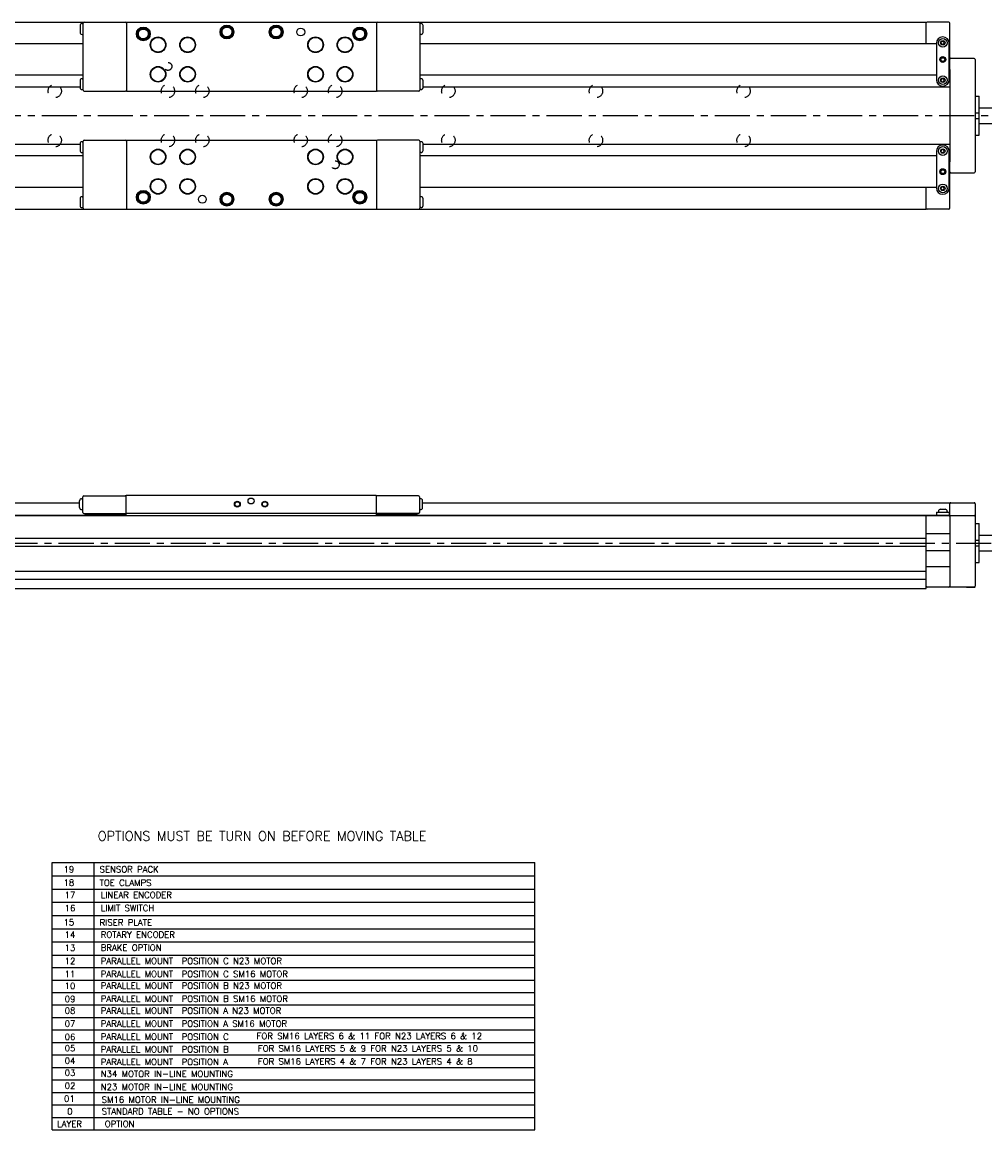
# Model space of a CAD drawing. Extents: x -5.5 to 46.4, y 2.1 to 24.3.
# Tile 2 of 3: x 17.3 to 36.6, y 2.1 to 24.3. Entities that reach past the tile are written whole.
import ezdxf
from ezdxf.enums import TextEntityAlignment as Align

# ---------------------------------------------------------------- set-up
doc = ezdxf.new("R2010")
doc.units = 0
doc.header["$LTSCALE"] = 1.87
doc.header["$MEASUREMENT"] = 0
doc.linetypes.add('CENTER', pattern=[0.6, 0.375, -0.075, 0.075, -0.075])
doc.linetypes.add('HIDDEN', pattern=[0.2, 0.1, -0.1])
doc.layers.get('0').update_dxf_attribs({"linetype": 'CONTINUOUS'})
doc.styles.add('ROMANS', font='ROMANS')

msp = doc.modelspace()

# ---------------------------------------------------------------- linework, layer by layer
for p, q in [((8.411, 24.258), (35.4, 24.258)), ((18.474, 24.189), (18.474, 24.051)), ((18.515, 24.229), (18.539, 24.229)), ((18.539, 22.9), (18.539, 24.238)), ((19.405, 24.258), (19.405, 22.88)), ((24.405, 24.258), (24.405, 22.88)), ((25.271, 24.238), (25.271, 22.9)), ((25.295, 24.229), (25.271, 24.229)), ((25.336, 24.051), (25.336, 24.189)), ((35.4, 23.825), (35.4, 24.258)), ((35.852, 24.258), (35.419, 24.258)), ((35.872, 23.316), (35.872, 24.238)), ((18.515, 24.012), (18.539, 24.012)), ((19.622, 24.022), (19.641, 24.022)), ((21.295, 24.061), (21.315, 24.061)), ((22.279, 24.061), (22.299, 24.061)), ((23.952, 24.022), (23.972, 24.022)), ((25.295, 24.012), (25.271, 24.012)), ((35.734, 23.963), (35.734, 23.963)), ((18.539, 23.825), (8.204, 23.825)), ((35.606, 23.825), (25.271, 23.825)), ((35.606, 23.835), (35.606, 23.107)), ((35.717, 23.874), (35.7, 23.845)), ((35.7, 23.845), (35.717, 23.815)), ((35.751, 23.874), (35.717, 23.874)), ((35.717, 23.815), (35.751, 23.815)), ((35.768, 23.845), (35.751, 23.874)), ((35.751, 23.815), (35.768, 23.845)), ((35.862, 23.107), (35.862, 23.835)), ((35.862, 23.71), (35.872, 23.705)), ((36.364, 23.53), (35.892, 23.53)), ((36.384, 23.51), (36.384, 21.266)), ((35.872, 23.316), (35.862, 23.311)), ((35.872, 23.313), (35.872, 21.463)), ((18.539, 23.195), (8.204, 23.195)), ((18.474, 23.087), (18.474, 22.949)), ((18.515, 23.126), (18.539, 23.126)), ((35.606, 23.195), (25.271, 23.195)), ((25.295, 23.126), (25.271, 23.126)), ((25.336, 22.949), (25.336, 23.087)), ((35.717, 23.126), (35.7, 23.097)), ((35.7, 23.097), (35.717, 23.067)), ((35.751, 23.126), (35.717, 23.126)), ((35.717, 23.067), (35.751, 23.067)), ((35.768, 23.097), (35.751, 23.126)), ((35.751, 23.067), (35.768, 23.097)), ((35.872, 23.195), (35.862, 23.195)), ((7.938, 22.961), (18.474, 22.961)), ((18.515, 22.91), (18.539, 22.91)), ((18.559, 22.88), (19.386, 22.88)), ((19.405, 22.88), (24.405, 22.88)), ((25.252, 22.88), (24.425, 22.88)), ((25.295, 22.91), (25.271, 22.91)), ((25.336, 22.961), (35.872, 22.961)), ((35.734, 22.979), (35.734, 22.979)), ((36.384, 22.777), (36.462, 22.777)), ((36.462, 21.999), (36.462, 22.777)), ((36.384, 22.447), (36.462, 22.447)), ((36.462, 22.546), (37.088, 22.546)), ((36.384, 22.329), (36.462, 22.329)), ((36.462, 22.231), (37.088, 22.231)), ((36.384, 21.999), (36.462, 21.999)), ((7.938, 21.815), (18.474, 21.815)), ((18.474, 21.827), (18.474, 21.689)), ((18.515, 21.866), (18.539, 21.866)), ((18.539, 20.538), (18.539, 21.876)), ((18.559, 21.896), (19.386, 21.896)), ((19.405, 21.896), (19.405, 20.518)), ((19.405, 21.896), (24.405, 21.896)), ((24.405, 21.896), (24.405, 20.518)), ((25.252, 21.896), (24.425, 21.896)), ((25.271, 21.876), (25.271, 20.538)), ((25.295, 21.866), (25.271, 21.866)), ((25.336, 21.689), (25.336, 21.827)), ((25.336, 21.815), (35.872, 21.815)), ((35.734, 21.798), (35.734, 21.798)), ((18.539, 21.581), (8.204, 21.581)), ((18.515, 21.65), (18.539, 21.65)), ((25.295, 21.65), (25.271, 21.65)), ((35.606, 21.581), (25.271, 21.581)), ((35.606, 21.67), (35.606, 20.941)), ((35.717, 21.709), (35.7, 21.679)), ((35.7, 21.679), (35.717, 21.65)), ((35.751, 21.709), (35.717, 21.709)), ((35.717, 21.65), (35.751, 21.65)), ((35.768, 21.679), (35.751, 21.709)), ((35.751, 21.65), (35.768, 21.679)), ((35.862, 20.941), (35.862, 21.67)), ((35.872, 21.581), (35.862, 21.581)), ((35.862, 21.466), (35.872, 21.461)), ((35.872, 20.538), (35.872, 21.461)), ((35.872, 21.071), (35.862, 21.066)), ((35.892, 21.246), (36.364, 21.246)), ((18.539, 20.951), (8.204, 20.951)), ((35.606, 20.951), (25.271, 20.951)), ((35.4, 20.518), (35.4, 20.951)), ((35.717, 20.961), (35.7, 20.931)), ((35.7, 20.931), (35.717, 20.902)), ((35.751, 20.961), (35.717, 20.961)), ((35.717, 20.902), (35.751, 20.902)), ((35.768, 20.931), (35.751, 20.961)), ((35.751, 20.902), (35.768, 20.931)), ((18.474, 20.725), (18.474, 20.587)), ((18.515, 20.764), (18.539, 20.764)), ((19.622, 20.754), (19.641, 20.754)), ((21.295, 20.715), (21.315, 20.715)), ((22.279, 20.715), (22.299, 20.715)), ((23.952, 20.754), (23.972, 20.754)), ((25.295, 20.764), (25.271, 20.764)), ((25.336, 20.587), (25.336, 20.725)), ((35.734, 20.813), (35.734, 20.813)), ((8.411, 20.518), (35.4, 20.518)), ((18.515, 20.548), (18.539, 20.548)), ((25.295, 20.548), (25.271, 20.548)), ((35.852, 20.518), (35.419, 20.518)), ((7.879, 14.643), (18.464, 14.643)), ((18.464, 14.544), (18.464, 14.682)), ((18.506, 14.722), (18.529, 14.722)), ((18.529, 14.446), (18.529, 14.761)), ((18.549, 14.781), (19.376, 14.781)), ((19.395, 14.387), (19.395, 14.791)), ((19.395, 14.791), (24.395, 14.791)), ((24.395, 14.791), (24.395, 14.387)), ((25.242, 14.781), (24.415, 14.781)), ((25.262, 14.761), (25.262, 14.446)), ((25.285, 14.722), (25.262, 14.722)), ((25.326, 14.544), (25.326, 14.682)), ((25.326, 14.643), (35.872, 14.643)), ((35.872, 14.387), (35.872, 14.643)), ((35.892, 14.643), (36.364, 14.643)), ((18.506, 14.505), (18.529, 14.505)), ((18.549, 14.426), (19.376, 14.426)), ((18.573, 14.426), (18.573, 14.412)), ((18.573, 14.412), (19.383, 14.412)), ((19.007, 14.412), (19.004, 14.411)), ((19.022, 14.412), (19.006, 14.406)), ((24.395, 14.426), (19.395, 14.426)), ((24.408, 14.412), (25.218, 14.412)), ((25.242, 14.426), (24.415, 14.426)), ((24.778, 14.406), (24.762, 14.412)), ((24.78, 14.411), (24.777, 14.412)), ((25.218, 14.426), (25.218, 14.412)), ((25.285, 14.505), (25.262, 14.505)), ((35.606, 14.451), (35.862, 14.451)), ((35.606, 14.451), (35.606, 14.392)), ((35.646, 14.467), (35.646, 14.451)), ((35.689, 14.51), (35.78, 14.51)), ((35.823, 14.467), (35.823, 14.451)), ((35.862, 14.451), (35.862, 14.392)), ((36.384, 14.623), (36.384, 12.97)), ((7.879, 14.387), (36.364, 14.387)), ((7.938, 14.392), (18.897, 14.392)), ((24.887, 14.392), (35.872, 14.392)), ((35.4, 12.928), (35.4, 14.387)), ((35.636, 14.387), (35.636, 14.392)), ((35.685, 14.392), (35.685, 14.387)), ((35.783, 14.392), (35.783, 14.387)), ((35.872, 14.367), (35.872, 12.97)), ((36.384, 14.225), (36.462, 14.225)), ((36.462, 13.447), (36.462, 14.225)), ((35.872, 14.021), (35.4, 14.021)), ((36.462, 13.993), (37.088, 13.993)), ((8.411, 13.932), (35.4, 13.932)), ((35.4, 13.767), (8.411, 13.767)), ((36.384, 13.895), (36.462, 13.895)), ((36.384, 13.777), (36.462, 13.777)), ((35.872, 13.678), (35.4, 13.678)), ((36.462, 13.678), (37.088, 13.678)), ((35.872, 13.359), (35.4, 13.359)), ((36.384, 13.447), (36.462, 13.447)), ((8.411, 13.271), (35.4, 13.271)), ((35.4, 13.105), (8.411, 13.105)), ((8.411, 12.928), (35.4, 12.928)), ((36.364, 12.95), (35.419, 12.95)), ((36.207, 12.95), (36.384, 12.95)), ((17.917, 2.093), (17.917, 7.446)), ((17.917, 7.446), (27.57, 7.446)), ((18.758, 2.093), (18.758, 7.446)), ((27.57, 2.093), (27.57, 7.446)), ((17.917, 7.178), (27.57, 7.178)), ((17.917, 6.91), (27.57, 6.91)), ((17.917, 6.647), (27.57, 6.647)), ((17.917, 6.384), (27.57, 6.384)), ((17.917, 6.116), (27.57, 6.116)), ((17.917, 5.853), (27.57, 5.853)), ((17.917, 5.589), (27.57, 5.589)), ((17.917, 5.339), (27.57, 5.339)), ((17.917, 5.089), (27.57, 5.089)), ((17.917, 4.843), (27.57, 4.843)), ((17.917, 4.593), (27.57, 4.593)), ((17.917, 4.343), (27.57, 4.343)), ((17.917, 4.093), (27.57, 4.093)), ((17.917, 3.843), (27.57, 3.843)), ((17.917, 3.593), (27.57, 3.593)), ((17.917, 3.343), (27.57, 3.343)), ((17.917, 3.093), (27.57, 3.093)), ((17.917, 2.843), (27.57, 2.843)), ((17.917, 2.593), (27.57, 2.593)), ((17.917, 2.343), (27.57, 2.343)), ((17.917, 2.093), (27.57, 2.093))]:
    msp.add_line(p, q)
at = {"color": 2, "linetype": 'CENTER'}
for p, q in [((7.612, 22.388), (37.305, 22.388)), ((6.826, 13.836), (38.692, 13.836))]:
    msp.add_line(p, q, dxfattribs=at)
for points in [[(21.295, 24.061), (21.296, 24.078), (21.3, 24.095), (21.306, 24.111), (21.314, 24.126), (21.324, 24.139), (21.336, 24.151), (21.35, 24.161), (21.365, 24.169), (21.381, 24.175), (21.398, 24.178), (21.415, 24.179), (21.431, 24.178), (21.448, 24.174), (21.464, 24.168), (21.479, 24.16), (21.492, 24.149), (21.504, 24.137), (21.514, 24.123), (21.522, 24.108), (21.527, 24.092), (21.53, 24.075), (21.531, 24.059)], [(21.305, 24.061), (21.306, 24.077), (21.309, 24.093), (21.315, 24.108), (21.323, 24.121), (21.333, 24.134), (21.344, 24.145), (21.357, 24.154), (21.372, 24.161), (21.387, 24.166), (21.402, 24.169), (21.418, 24.169), (21.434, 24.168), (21.45, 24.163), (21.464, 24.157), (21.478, 24.148), (21.49, 24.138), (21.5, 24.126), (21.509, 24.112), (21.515, 24.098), (21.519, 24.082), (21.521, 24.067), (21.521, 24.051)], [(22.279, 24.061), (22.28, 24.078), (22.284, 24.095), (22.29, 24.111), (22.298, 24.126), (22.308, 24.139), (22.321, 24.151), (22.334, 24.161), (22.349, 24.169), (22.365, 24.175), (22.382, 24.178), (22.399, 24.179), (22.416, 24.178), (22.432, 24.174), (22.448, 24.168), (22.463, 24.16), (22.476, 24.149), (22.488, 24.137), (22.498, 24.123), (22.506, 24.108), (22.511, 24.092), (22.515, 24.075), (22.515, 24.059)], [(22.289, 24.061), (22.29, 24.077), (22.294, 24.093), (22.299, 24.108), (22.307, 24.121), (22.317, 24.134), (22.329, 24.145), (22.342, 24.154), (22.356, 24.161), (22.371, 24.166), (22.387, 24.169), (22.403, 24.169), (22.418, 24.168), (22.434, 24.163), (22.448, 24.157), (22.462, 24.148), (22.474, 24.138), (22.484, 24.126), (22.493, 24.112), (22.499, 24.098), (22.504, 24.082), (22.505, 24.067), (22.505, 24.051)], [(19.622, 24.022), (19.623, 24.039), (19.627, 24.055), (19.633, 24.071), (19.641, 24.086), (19.651, 24.1), (19.663, 24.112), (19.677, 24.122), (19.692, 24.13), (19.708, 24.136), (19.724, 24.139), (19.741, 24.14), (19.758, 24.139), (19.775, 24.135), (19.791, 24.129), (19.805, 24.12), (19.819, 24.11), (19.831, 24.098), (19.84, 24.084), (19.848, 24.069), (19.854, 24.053), (19.857, 24.036), (19.858, 24.019)], [(19.858, 24.019), (19.856, 24.002), (19.852, 23.986), (19.846, 23.97), (19.837, 23.955), (19.827, 23.942), (19.814, 23.93), (19.801, 23.921), (19.785, 23.913), (19.769, 23.908), (19.753, 23.905), (19.736, 23.904), (19.719, 23.906), (19.702, 23.91), (19.687, 23.917), (19.672, 23.925), (19.659, 23.936), (19.647, 23.948), (19.638, 23.963), (19.63, 23.978), (19.625, 23.994), (19.622, 24.011), (19.622, 24.022)], [(19.632, 24.022), (19.633, 24.038), (19.636, 24.053), (19.642, 24.068), (19.65, 24.082), (19.66, 24.095), (19.671, 24.106), (19.684, 24.115), (19.698, 24.122), (19.714, 24.127), (19.729, 24.13), (19.745, 24.13), (19.761, 24.128), (19.776, 24.124), (19.791, 24.117), (19.804, 24.109), (19.816, 24.099), (19.827, 24.086), (19.835, 24.073), (19.842, 24.058), (19.846, 24.043), (19.848, 24.027), (19.848, 24.011)], [(19.848, 24.011), (19.845, 23.996), (19.84, 23.981), (19.833, 23.966), (19.824, 23.953), (19.813, 23.942), (19.8, 23.932), (19.786, 23.924), (19.771, 23.918), (19.756, 23.915), (19.74, 23.914), (19.724, 23.915), (19.708, 23.918), (19.694, 23.924), (19.68, 23.932), (19.667, 23.942), (19.656, 23.953), (19.647, 23.966), (19.64, 23.981), (19.635, 23.996), (19.632, 24.011), (19.632, 24.022)], [(19.641, 24.022), (19.643, 24.037), (19.646, 24.051), (19.651, 24.065), (19.659, 24.078), (19.668, 24.089), (19.679, 24.099), (19.691, 24.108), (19.705, 24.114), (19.719, 24.118), (19.734, 24.12), (19.749, 24.12), (19.763, 24.118), (19.777, 24.113), (19.79, 24.106), (19.803, 24.098), (19.813, 24.088), (19.822, 24.076), (19.829, 24.063), (19.835, 24.049), (19.838, 24.034), (19.838, 24.019)], [(19.838, 24.019), (19.837, 24.005), (19.833, 23.99), (19.827, 23.977), (19.819, 23.964), (19.81, 23.953), (19.799, 23.943), (19.786, 23.935), (19.773, 23.929), (19.758, 23.925), (19.744, 23.924), (19.729, 23.924), (19.714, 23.927), (19.7, 23.932), (19.687, 23.939), (19.675, 23.948), (19.665, 23.958), (19.656, 23.97), (19.649, 23.983), (19.645, 23.997), (19.642, 24.012), (19.642, 24.022)], [(21.531, 24.059), (21.53, 24.042), (21.526, 24.025), (21.519, 24.009), (21.511, 23.995), (21.5, 23.981), (21.488, 23.97), (21.474, 23.96), (21.459, 23.952), (21.443, 23.947), (21.426, 23.944), (21.409, 23.943), (21.392, 23.945), (21.376, 23.949), (21.36, 23.956), (21.345, 23.965), (21.332, 23.975), (21.321, 23.988), (21.311, 24.002), (21.304, 24.017), (21.298, 24.033), (21.296, 24.05), (21.295, 24.061)], [(21.521, 24.051), (21.518, 24.035), (21.513, 24.02), (21.506, 24.006), (21.497, 23.993), (21.486, 23.981), (21.473, 23.971), (21.459, 23.963), (21.445, 23.958), (21.429, 23.954), (21.413, 23.953), (21.397, 23.954), (21.382, 23.958), (21.367, 23.963), (21.353, 23.971), (21.34, 23.981), (21.329, 23.993), (21.32, 24.006), (21.313, 24.02), (21.308, 24.035), (21.305, 24.051), (21.305, 24.061)], [(21.315, 24.061), (21.316, 24.076), (21.319, 24.091), (21.325, 24.104), (21.332, 24.117), (21.341, 24.129), (21.352, 24.139), (21.365, 24.147), (21.378, 24.153), (21.392, 24.158), (21.407, 24.16), (21.422, 24.159), (21.436, 24.157), (21.45, 24.152), (21.464, 24.146), (21.476, 24.137), (21.487, 24.127), (21.496, 24.115), (21.503, 24.102), (21.508, 24.088), (21.511, 24.074), (21.511, 24.059)], [(21.511, 24.059), (21.51, 24.044), (21.506, 24.03), (21.501, 24.016), (21.493, 24.003), (21.483, 23.992), (21.472, 23.982), (21.459, 23.974), (21.446, 23.969), (21.432, 23.965), (21.417, 23.963), (21.402, 23.964), (21.387, 23.966), (21.373, 23.971), (21.36, 23.978), (21.348, 23.987), (21.338, 23.998), (21.329, 24.01), (21.323, 24.023), (21.318, 24.037), (21.315, 24.051), (21.315, 24.061)], [(22.515, 24.059), (22.514, 24.042), (22.51, 24.025), (22.503, 24.009), (22.495, 23.995), (22.484, 23.981), (22.472, 23.97), (22.458, 23.96), (22.443, 23.952), (22.427, 23.947), (22.41, 23.944), (22.393, 23.943), (22.376, 23.945), (22.36, 23.949), (22.344, 23.956), (22.33, 23.965), (22.316, 23.975), (22.305, 23.988), (22.295, 24.002), (22.288, 24.017), (22.283, 24.033), (22.28, 24.05), (22.279, 24.061)], [(22.505, 24.051), (22.502, 24.035), (22.497, 24.02), (22.49, 24.006), (22.481, 23.993), (22.47, 23.981), (22.457, 23.971), (22.444, 23.963), (22.429, 23.958), (22.413, 23.954), (22.397, 23.953), (22.381, 23.954), (22.366, 23.958), (22.351, 23.963), (22.337, 23.971), (22.325, 23.981), (22.314, 23.993), (22.304, 24.006), (22.297, 24.02), (22.292, 24.035), (22.29, 24.051), (22.289, 24.061)], [(22.299, 24.061), (22.3, 24.076), (22.303, 24.091), (22.309, 24.104), (22.316, 24.117), (22.326, 24.129), (22.337, 24.139), (22.349, 24.147), (22.362, 24.153), (22.376, 24.158), (22.391, 24.16), (22.406, 24.159), (22.421, 24.157), (22.435, 24.152), (22.448, 24.146), (22.46, 24.137), (22.471, 24.127), (22.48, 24.115), (22.487, 24.102), (22.492, 24.088), (22.495, 24.074), (22.496, 24.059)], [(22.496, 24.059), (22.494, 24.044), (22.491, 24.03), (22.485, 24.016), (22.477, 24.003), (22.467, 23.992), (22.456, 23.982), (22.444, 23.974), (22.43, 23.969), (22.416, 23.965), (22.401, 23.963), (22.386, 23.964), (22.372, 23.966), (22.358, 23.971), (22.345, 23.978), (22.333, 23.987), (22.322, 23.998), (22.314, 24.01), (22.307, 24.023), (22.302, 24.037), (22.299, 24.051), (22.299, 24.061)], [(23.952, 24.022), (23.954, 24.039), (23.957, 24.055), (23.963, 24.071), (23.971, 24.086), (23.982, 24.1), (23.994, 24.112), (24.007, 24.122), (24.022, 24.13), (24.038, 24.136), (24.055, 24.139), (24.072, 24.14), (24.089, 24.139), (24.105, 24.135), (24.121, 24.129), (24.136, 24.12), (24.149, 24.11), (24.161, 24.098), (24.171, 24.084), (24.179, 24.069), (24.185, 24.053), (24.188, 24.036), (24.189, 24.019)], [(24.189, 24.019), (24.187, 24.002), (24.183, 23.986), (24.177, 23.97), (24.168, 23.955), (24.158, 23.942), (24.145, 23.93), (24.131, 23.921), (24.116, 23.913), (24.1, 23.908), (24.083, 23.905), (24.066, 23.904), (24.049, 23.906), (24.033, 23.91), (24.017, 23.917), (24.003, 23.925), (23.99, 23.936), (23.978, 23.948), (23.969, 23.963), (23.961, 23.978), (23.956, 23.994), (23.953, 24.011), (23.953, 24.022)], [(23.962, 24.022), (23.963, 24.038), (23.967, 24.053), (23.973, 24.068), (23.981, 24.082), (23.99, 24.095), (24.002, 24.106), (24.015, 24.115), (24.029, 24.122), (24.044, 24.127), (24.06, 24.13), (24.076, 24.13), (24.092, 24.128), (24.107, 24.124), (24.122, 24.117), (24.135, 24.109), (24.147, 24.099), (24.158, 24.086), (24.166, 24.073), (24.173, 24.058), (24.177, 24.043), (24.179, 24.027), (24.178, 24.011)], [(24.178, 24.011), (24.176, 23.996), (24.171, 23.981), (24.163, 23.966), (24.154, 23.953), (24.143, 23.942), (24.131, 23.932), (24.117, 23.924), (24.102, 23.918), (24.086, 23.915), (24.071, 23.914), (24.055, 23.915), (24.039, 23.918), (24.024, 23.924), (24.01, 23.932), (23.998, 23.942), (23.987, 23.953), (23.978, 23.966), (23.971, 23.981), (23.966, 23.996), (23.963, 24.011), (23.963, 24.022)], [(23.972, 24.022), (23.973, 24.037), (23.977, 24.051), (23.982, 24.065), (23.99, 24.078), (23.999, 24.089), (24.01, 24.099), (24.022, 24.108), (24.035, 24.114), (24.05, 24.118), (24.064, 24.12), (24.079, 24.12), (24.094, 24.118), (24.108, 24.113), (24.121, 24.106), (24.133, 24.098), (24.144, 24.088), (24.153, 24.076), (24.16, 24.063), (24.165, 24.049), (24.168, 24.034), (24.169, 24.019)], [(24.169, 24.019), (24.167, 24.005), (24.164, 23.99), (24.158, 23.977), (24.15, 23.964), (24.141, 23.953), (24.129, 23.943), (24.117, 23.935), (24.103, 23.929), (24.089, 23.925), (24.074, 23.924), (24.059, 23.924), (24.045, 23.927), (24.031, 23.932), (24.018, 23.939), (24.006, 23.948), (23.996, 23.958), (23.987, 23.97), (23.98, 23.983), (23.975, 23.997), (23.973, 24.012), (23.972, 24.022)], [(19.622, 20.754), (19.623, 20.771), (19.627, 20.788), (19.633, 20.804), (19.641, 20.819), (19.651, 20.832), (19.663, 20.844), (19.677, 20.854), (19.692, 20.862), (19.708, 20.868), (19.724, 20.871), (19.741, 20.872), (19.758, 20.871), (19.775, 20.867), (19.791, 20.861), (19.805, 20.853), (19.819, 20.842), (19.831, 20.83), (19.84, 20.816), (19.848, 20.801), (19.854, 20.785), (19.857, 20.768), (19.858, 20.751)], [(19.632, 20.754), (19.633, 20.77), (19.636, 20.786), (19.642, 20.801), (19.65, 20.814), (19.66, 20.827), (19.671, 20.838), (19.684, 20.847), (19.698, 20.854), (19.714, 20.859), (19.729, 20.862), (19.745, 20.862), (19.761, 20.86), (19.776, 20.856), (19.791, 20.85), (19.804, 20.841), (19.816, 20.831), (19.827, 20.819), (19.835, 20.805), (19.842, 20.791), (19.846, 20.775), (19.848, 20.76), (19.848, 20.744)], [(19.641, 20.754), (19.643, 20.769), (19.646, 20.783), (19.651, 20.797), (19.659, 20.81), (19.668, 20.822), (19.679, 20.832), (19.691, 20.84), (19.705, 20.846), (19.719, 20.85), (19.734, 20.852), (19.749, 20.852), (19.763, 20.85), (19.777, 20.845), (19.79, 20.839), (19.803, 20.83), (19.813, 20.82), (19.822, 20.808), (19.829, 20.795), (19.835, 20.781), (19.838, 20.767), (19.838, 20.752)], [(23.952, 20.754), (23.954, 20.771), (23.957, 20.788), (23.963, 20.804), (23.971, 20.819), (23.982, 20.832), (23.994, 20.844), (24.007, 20.854), (24.022, 20.862), (24.038, 20.868), (24.055, 20.871), (24.072, 20.872), (24.089, 20.871), (24.105, 20.867), (24.121, 20.861), (24.136, 20.853), (24.149, 20.842), (24.161, 20.83), (24.171, 20.816), (24.179, 20.801), (24.185, 20.785), (24.188, 20.768), (24.189, 20.751)], [(23.962, 20.754), (23.963, 20.77), (23.967, 20.786), (23.973, 20.801), (23.981, 20.814), (23.99, 20.827), (24.002, 20.838), (24.015, 20.847), (24.029, 20.854), (24.044, 20.859), (24.06, 20.862), (24.076, 20.862), (24.092, 20.86), (24.107, 20.856), (24.122, 20.85), (24.135, 20.841), (24.147, 20.831), (24.158, 20.819), (24.166, 20.805), (24.173, 20.791), (24.177, 20.775), (24.179, 20.76), (24.178, 20.744)], [(23.972, 20.754), (23.973, 20.769), (23.977, 20.783), (23.982, 20.797), (23.99, 20.81), (23.999, 20.822), (24.01, 20.832), (24.022, 20.84), (24.035, 20.846), (24.05, 20.85), (24.064, 20.852), (24.079, 20.852), (24.094, 20.85), (24.108, 20.845), (24.121, 20.839), (24.133, 20.83), (24.144, 20.82), (24.153, 20.808), (24.16, 20.795), (24.165, 20.781), (24.168, 20.767), (24.169, 20.752)], [(19.858, 20.751), (19.856, 20.735), (19.852, 20.718), (19.846, 20.702), (19.837, 20.688), (19.827, 20.674), (19.814, 20.663), (19.801, 20.653), (19.785, 20.645), (19.769, 20.64), (19.753, 20.637), (19.736, 20.636), (19.719, 20.638), (19.702, 20.642), (19.687, 20.649), (19.672, 20.658), (19.659, 20.668), (19.647, 20.681), (19.638, 20.695), (19.63, 20.71), (19.625, 20.726), (19.622, 20.743), (19.622, 20.754)], [(19.848, 20.744), (19.845, 20.728), (19.84, 20.713), (19.833, 20.699), (19.824, 20.686), (19.813, 20.674), (19.8, 20.664), (19.786, 20.656), (19.771, 20.651), (19.756, 20.647), (19.74, 20.646), (19.724, 20.647), (19.708, 20.651), (19.694, 20.656), (19.68, 20.664), (19.667, 20.674), (19.656, 20.686), (19.647, 20.699), (19.64, 20.713), (19.635, 20.728), (19.632, 20.744), (19.632, 20.754)], [(19.838, 20.752), (19.837, 20.737), (19.833, 20.723), (19.827, 20.709), (19.819, 20.696), (19.81, 20.685), (19.799, 20.675), (19.786, 20.667), (19.773, 20.661), (19.758, 20.658), (19.744, 20.656), (19.729, 20.656), (19.714, 20.659), (19.7, 20.664), (19.687, 20.671), (19.675, 20.68), (19.665, 20.691), (19.656, 20.703), (19.649, 20.716), (19.645, 20.73), (19.642, 20.744), (19.642, 20.754)], [(21.295, 20.715), (21.296, 20.732), (21.3, 20.748), (21.306, 20.764), (21.314, 20.779), (21.324, 20.793), (21.336, 20.805), (21.35, 20.815), (21.365, 20.823), (21.381, 20.829), (21.398, 20.832), (21.415, 20.833), (21.431, 20.832), (21.448, 20.828), (21.464, 20.822), (21.479, 20.813), (21.492, 20.803), (21.504, 20.791), (21.514, 20.777), (21.522, 20.762), (21.527, 20.746), (21.53, 20.729), (21.531, 20.712)], [(21.531, 20.712), (21.53, 20.695), (21.526, 20.679), (21.519, 20.663), (21.511, 20.648), (21.5, 20.635), (21.488, 20.623), (21.474, 20.614), (21.459, 20.606), (21.443, 20.6), (21.426, 20.597), (21.409, 20.597), (21.392, 20.599), (21.376, 20.603), (21.36, 20.609), (21.345, 20.618), (21.332, 20.629), (21.321, 20.641), (21.311, 20.655), (21.304, 20.671), (21.298, 20.687), (21.296, 20.704), (21.295, 20.715)], [(21.305, 20.715), (21.306, 20.731), (21.309, 20.746), (21.315, 20.761), (21.323, 20.775), (21.333, 20.788), (21.344, 20.799), (21.357, 20.808), (21.372, 20.815), (21.387, 20.82), (21.402, 20.823), (21.418, 20.823), (21.434, 20.821), (21.45, 20.817), (21.464, 20.81), (21.478, 20.802), (21.49, 20.791), (21.5, 20.779), (21.509, 20.766), (21.515, 20.751), (21.519, 20.736), (21.521, 20.72), (21.521, 20.704)], [(21.521, 20.704), (21.518, 20.689), (21.513, 20.673), (21.506, 20.659), (21.497, 20.646), (21.486, 20.635), (21.473, 20.625), (21.459, 20.617), (21.445, 20.611), (21.429, 20.608), (21.413, 20.607), (21.397, 20.608), (21.382, 20.611), (21.367, 20.617), (21.353, 20.625), (21.34, 20.635), (21.329, 20.646), (21.32, 20.659), (21.313, 20.673), (21.308, 20.689), (21.305, 20.704), (21.305, 20.715)], [(21.315, 20.715), (21.316, 20.73), (21.319, 20.744), (21.325, 20.758), (21.332, 20.771), (21.341, 20.782), (21.352, 20.792), (21.365, 20.801), (21.378, 20.807), (21.392, 20.811), (21.407, 20.813), (21.422, 20.813), (21.436, 20.811), (21.45, 20.806), (21.464, 20.799), (21.476, 20.791), (21.487, 20.78), (21.496, 20.769), (21.503, 20.756), (21.508, 20.742), (21.511, 20.727), (21.511, 20.712)], [(21.511, 20.712), (21.51, 20.698), (21.506, 20.683), (21.501, 20.67), (21.493, 20.657), (21.483, 20.646), (21.472, 20.636), (21.459, 20.628), (21.446, 20.622), (21.432, 20.618), (21.417, 20.617), (21.402, 20.617), (21.387, 20.62), (21.373, 20.625), (21.36, 20.632), (21.348, 20.641), (21.338, 20.651), (21.329, 20.663), (21.323, 20.676), (21.318, 20.69), (21.315, 20.705), (21.315, 20.715)], [(22.279, 20.715), (22.28, 20.732), (22.284, 20.748), (22.29, 20.764), (22.298, 20.779), (22.308, 20.793), (22.321, 20.805), (22.334, 20.815), (22.349, 20.823), (22.365, 20.829), (22.382, 20.832), (22.399, 20.833), (22.416, 20.832), (22.432, 20.828), (22.448, 20.822), (22.463, 20.813), (22.476, 20.803), (22.488, 20.791), (22.498, 20.777), (22.506, 20.762), (22.511, 20.746), (22.515, 20.729), (22.515, 20.712)], [(22.515, 20.712), (22.514, 20.695), (22.51, 20.679), (22.503, 20.663), (22.495, 20.648), (22.484, 20.635), (22.472, 20.623), (22.458, 20.614), (22.443, 20.606), (22.427, 20.6), (22.41, 20.597), (22.393, 20.597), (22.376, 20.599), (22.36, 20.603), (22.344, 20.609), (22.33, 20.618), (22.316, 20.629), (22.305, 20.641), (22.295, 20.655), (22.288, 20.671), (22.283, 20.687), (22.28, 20.704), (22.279, 20.715)], [(22.289, 20.715), (22.29, 20.731), (22.294, 20.746), (22.299, 20.761), (22.307, 20.775), (22.317, 20.788), (22.329, 20.799), (22.342, 20.808), (22.356, 20.815), (22.371, 20.82), (22.387, 20.823), (22.403, 20.823), (22.418, 20.821), (22.434, 20.817), (22.448, 20.81), (22.462, 20.802), (22.474, 20.791), (22.484, 20.779), (22.493, 20.766), (22.499, 20.751), (22.504, 20.736), (22.505, 20.72), (22.505, 20.704)], [(22.505, 20.704), (22.502, 20.689), (22.497, 20.673), (22.49, 20.659), (22.481, 20.646), (22.47, 20.635), (22.457, 20.625), (22.444, 20.617), (22.429, 20.611), (22.413, 20.608), (22.397, 20.607), (22.381, 20.608), (22.366, 20.611), (22.351, 20.617), (22.337, 20.625), (22.325, 20.635), (22.314, 20.646), (22.304, 20.659), (22.297, 20.673), (22.292, 20.689), (22.29, 20.704), (22.289, 20.715)], [(22.299, 20.715), (22.3, 20.73), (22.303, 20.744), (22.309, 20.758), (22.316, 20.771), (22.326, 20.782), (22.337, 20.792), (22.349, 20.801), (22.362, 20.807), (22.376, 20.811), (22.391, 20.813), (22.406, 20.813), (22.421, 20.811), (22.435, 20.806), (22.448, 20.799), (22.46, 20.791), (22.471, 20.78), (22.48, 20.769), (22.487, 20.756), (22.492, 20.742), (22.495, 20.727), (22.496, 20.712)], [(22.496, 20.712), (22.494, 20.698), (22.491, 20.683), (22.485, 20.67), (22.477, 20.657), (22.467, 20.646), (22.456, 20.636), (22.444, 20.628), (22.43, 20.622), (22.416, 20.618), (22.401, 20.617), (22.386, 20.617), (22.372, 20.62), (22.358, 20.625), (22.345, 20.632), (22.333, 20.641), (22.322, 20.651), (22.314, 20.663), (22.307, 20.676), (22.302, 20.69), (22.299, 20.705), (22.299, 20.715)], [(24.189, 20.751), (24.187, 20.735), (24.183, 20.718), (24.177, 20.702), (24.168, 20.688), (24.158, 20.674), (24.145, 20.663), (24.131, 20.653), (24.116, 20.645), (24.1, 20.64), (24.083, 20.637), (24.066, 20.636), (24.049, 20.638), (24.033, 20.642), (24.017, 20.649), (24.003, 20.658), (23.99, 20.668), (23.978, 20.681), (23.969, 20.695), (23.961, 20.71), (23.956, 20.726), (23.953, 20.743), (23.953, 20.754)], [(24.178, 20.744), (24.176, 20.728), (24.171, 20.713), (24.163, 20.699), (24.154, 20.686), (24.143, 20.674), (24.131, 20.664), (24.117, 20.656), (24.102, 20.651), (24.086, 20.647), (24.071, 20.646), (24.055, 20.647), (24.039, 20.651), (24.024, 20.656), (24.01, 20.664), (23.998, 20.674), (23.987, 20.686), (23.978, 20.699), (23.971, 20.713), (23.966, 20.728), (23.963, 20.744), (23.963, 20.754)], [(24.169, 20.752), (24.167, 20.737), (24.164, 20.723), (24.158, 20.709), (24.15, 20.696), (24.141, 20.685), (24.129, 20.675), (24.117, 20.667), (24.103, 20.661), (24.089, 20.658), (24.074, 20.656), (24.059, 20.656), (24.045, 20.659), (24.031, 20.664), (24.018, 20.671), (24.006, 20.68), (23.996, 20.691), (23.987, 20.703), (23.98, 20.716), (23.975, 20.73), (23.973, 20.744), (23.972, 20.754)]]:
    msp.add_lwpolyline(points)
for centre, radius in [((21.413, 24.061), 0.138), ((21.413, 24.061), 0.123), ((22.397, 24.061), 0.138), ((22.397, 24.061), 0.123), ((19.74, 24.022), 0.138), ((19.74, 24.022), 0.123), ((20.035, 23.805), 0.157), ((20.035, 23.805), 0.148), ((20.626, 23.805), 0.157), ((20.626, 23.805), 0.148), ((22.889, 24.061), 0.079), ((23.185, 23.805), 0.157), ((23.185, 23.805), 0.148), ((23.775, 23.805), 0.157), ((23.775, 23.805), 0.148), ((24.071, 24.022), 0.138), ((24.071, 24.022), 0.123), ((35.734, 23.845), 0.0886), ((35.734, 23.845), 0.0443), ((35.734, 23.51), 0.0591), ((35.734, 23.51), 0.0492), ((35.734, 23.51), 0.0374), ((20.035, 23.215), 0.157), ((20.035, 23.215), 0.148), ((20.626, 23.215), 0.157), ((20.626, 23.215), 0.148), ((23.185, 23.215), 0.157), ((23.185, 23.215), 0.148), ((23.775, 23.215), 0.157), ((23.775, 23.215), 0.148), ((35.734, 23.097), 0.0886), ((35.734, 23.097), 0.0443), ((35.734, 21.679), 0.0886), ((35.734, 21.679), 0.0443), ((20.035, 21.561), 0.157), ((20.035, 21.561), 0.148), ((20.626, 21.561), 0.157), ((20.626, 21.561), 0.148), ((23.185, 21.561), 0.157), ((23.185, 21.561), 0.148), ((23.775, 21.561), 0.157), ((23.775, 21.561), 0.148), ((35.734, 21.266), 0.0591), ((35.734, 21.266), 0.0492), ((35.734, 21.266), 0.0374), ((20.035, 20.971), 0.157), ((20.035, 20.971), 0.148), ((20.626, 20.971), 0.157), ((20.626, 20.971), 0.148), ((23.185, 20.971), 0.157), ((23.185, 20.971), 0.148), ((23.775, 20.971), 0.157), ((23.775, 20.971), 0.148), ((19.74, 20.754), 0.138), ((19.74, 20.754), 0.123), ((21.413, 20.715), 0.138), ((21.413, 20.715), 0.123), ((22.397, 20.715), 0.138), ((22.397, 20.715), 0.123), ((24.071, 20.754), 0.138), ((24.071, 20.754), 0.123), ((35.734, 20.931), 0.0886), ((35.734, 20.931), 0.0443), ((20.921, 20.715), 0.079), ((21.62, 14.613), 0.0591), ((21.62, 14.613), 0.0492), ((21.895, 14.676), 0.0591), ((22.171, 14.613), 0.0591), ((22.171, 14.613), 0.0492)]:
    msp.add_circle(centre, radius)
at = {"color": 4, "linetype": 'HIDDEN'}
for centre, radius in [((20.232, 23.372), 0.079), ((17.968, 22.88), 0.134), ((20.232, 22.88), 0.134), ((20.921, 22.88), 0.134), ((22.889, 22.88), 0.134), ((23.578, 22.88), 0.134), ((25.842, 22.88), 0.134), ((28.795, 22.88), 0.134), ((31.748, 22.88), 0.134), ((17.968, 21.896), 0.134), ((20.232, 21.896), 0.134), ((20.921, 21.896), 0.134), ((22.889, 21.896), 0.134), ((23.578, 21.896), 0.134), ((25.842, 21.896), 0.134), ((28.795, 21.896), 0.134), ((31.748, 21.896), 0.134), ((23.578, 21.404), 0.079)]:
    msp.add_circle(centre, radius, dxfattribs=at)
for centre, radius, start, end in [((18.515, 24.187), 0.0414, 90, 177.2056), ((18.559, 24.238), 0.0197, 90, 180), ((19.386, 24.238), 0.0197, 0, 90), ((24.425, 24.238), 0.0197, 90, 180), ((25.252, 24.238), 0.0197, 0, 90), ((25.295, 24.187), 0.0414, 2.7944, 90), ((35.419, 24.238), 0.0197, 90, 157.5), ((35.852, 24.238), 0.0197, 0, 90), ((18.515, 24.054), 0.0414, 182.7944, 270), ((25.295, 24.054), 0.0414, 270, 357.2056), ((35.734, 23.835), 0.128, 90, 180), ((35.734, 23.835), 0.128, 0, 90), ((35.892, 23.55), 0.0197, 180, 270), ((36.364, 23.51), 0.0197, 0, 90), ((18.515, 23.085), 0.0414, 90, 177.2056), ((25.295, 23.085), 0.0414, 2.7944, 90), ((35.734, 23.107), 0.128, 180, 270), ((35.734, 23.107), 0.128, 270, 0), ((18.515, 22.951), 0.0414, 182.7944, 270), ((18.559, 22.9), 0.0197, 180, 270), ((19.386, 22.9), 0.0197, 270, 0), ((24.425, 22.9), 0.0197, 180, 270), ((25.252, 22.9), 0.0197, 270, 0), ((25.295, 22.951), 0.0414, 270, 357.2056), ((18.515, 21.825), 0.0414, 90, 177.2056), ((18.559, 21.876), 0.0197, 90, 180), ((19.386, 21.876), 0.0197, 0, 90), ((24.425, 21.876), 0.0197, 90, 180), ((25.252, 21.876), 0.0197, 0, 90), ((25.295, 21.825), 0.0414, 2.7944, 90), ((35.734, 21.67), 0.128, 90, 180), ((35.734, 21.67), 0.128, 0, 90), ((18.515, 21.691), 0.0414, 182.7944, 270), ((25.295, 21.691), 0.0414, 270, 357.2056), ((35.892, 21.227), 0.0197, 90, 180), ((36.364, 21.266), 0.0197, 270, 0), ((35.734, 20.941), 0.128, 180, 270), ((35.734, 20.941), 0.128, 270, 0), ((18.515, 20.723), 0.0414, 90, 177.2056), ((25.295, 20.723), 0.0414, 2.7944, 90), ((18.515, 20.589), 0.0414, 182.7944, 270), ((18.559, 20.538), 0.0197, 180, 270), ((25.252, 20.538), 0.0197, 270, 0), ((25.295, 20.589), 0.0414, 270, 357.2056), ((35.419, 20.538), 0.0197, 202.5, 270), ((35.852, 20.538), 0.0197, 270, 0), ((18.506, 14.68), 0.0414, 90, 177.2056), ((18.549, 14.761), 0.0197, 90, 180), ((19.376, 14.761), 0.0197, 0, 90), ((24.415, 14.761), 0.0197, 90, 180), ((25.242, 14.761), 0.0197, 0, 90), ((25.285, 14.68), 0.0414, 2.7944, 90), ((35.892, 14.623), 0.0197, 90, 180), ((36.364, 14.623), 0.0197, 0, 90), ((18.506, 14.546), 0.0414, 182.7944, 270), ((18.549, 14.446), 0.0197, 180, 270), ((18.794, 14.466), 0.0625, 239.2833, 300.7167), ((18.897, 14.707), 0.315, 270, 290), ((24.887, 14.707), 0.315, 250, 270), ((24.998, 14.466), 0.0625, 239.2833, 300.7167), ((25.242, 14.446), 0.0197, 270, 0), ((25.285, 14.546), 0.0414, 270, 357.2056), ((35.689, 14.467), 0.0433, 90, 180), ((35.78, 14.467), 0.0433, 0, 90), ((18.897, 14.707), 0.32, 270, 290), ((24.887, 14.707), 0.32, 250, 270), ((35.419, 14.367), 0.0197, 90, 157.5), ((35.852, 14.367), 0.0197, 0, 90), ((36.364, 14.367), 0.0197, 0, 90), ((35.419, 12.97), 0.0197, 180, 270), ((35.852, 12.97), 0.0197, 270, 0), ((36.364, 12.97), 0.0197, 270, 0)]:
    msp.add_arc(centre, radius, start, end)

# ---------------------------------------------------------------- texts
at = {"style": 'ROMANS'}
for s, height, p in [('OPTIONS MUST BE TURN ON BEFORE MOVING TABLE', 0.188, (18.828, 7.879)), ('SENSOR PACK', 0.125, (18.865, 7.242)), ('TOE CLAMPS', 0.125, (18.865, 6.974)), ('LINEAR ENCODER', 0.125, (18.888, 6.732)), ('LIMIT SWITCH', 0.125, (18.888, 6.469)), ('RISER PLATE', 0.125, (18.865, 6.18)), ('ROTARY ENCODER', 0.125, (18.888, 5.938)), ('BRAKE OPTION', 0.125, (18.888, 5.675)), ('PARALLEL MOUNT  POSITION C N23 MOTOR', 0.125, (18.888, 5.411)), ('PARALLEL MOUNT  POSITION C SM16 MOTOR', 0.125, (18.888, 5.149)), ('PARALLEL MOUNT  POSITION B N23 MOTOR', 0.125, (18.888, 4.915)), ('PARALLEL MOUNT  POSITION B SM16 MOTOR', 0.125, (18.888, 4.653)), ('PARALLEL MOUNT  POSITION A N23 MOTOR', 0.125, (18.888, 4.417)), ('PARALLEL MOUNT  POSITION A SM16 MOTOR', 0.125, (18.888, 4.155)), ('PARALLEL MOUNT  POSITION C', 0.125, (18.888, 3.893)), ('FOR SM16 LAYERS 6 & 11 FOR N23 LAYERS 6 & 12', 0.125, (22.006, 3.907)), ('PARALLEL MOUNT  POSITION B', 0.125, (18.888, 3.643)), ('FOR SM16 LAYERS 5 & 9 FOR N23 LAYERS 5 & 10', 0.125, (22.031, 3.659)), ('PARALLEL MOUNT  POSITION A', 0.125, (18.888, 3.391)), ('FOR SM16 LAYERS 4 & 7 FOR N23 LAYERS 4 & 8', 0.125, (22.031, 3.399)), ('N34 MOTOR IN-LINE MOUNTING', 0.125, (18.888, 3.151)), ('N23 MOTOR IN-LINE MOUNTING', 0.125, (18.888, 2.89)), ('SM16 MOTOR IN-LINE MOUNTING', 0.125, (18.907, 2.633)), ('STANDARD TABLE - NO OPTIONS', 0.125, (18.907, 2.399)), ('LAYER', 0.125, (18.015, 2.15)), ('OPTION', 0.125, (18.968, 2.15))]:
    msp.add_text(s, height=height, dxfattribs=at).set_placement(p)
for s, p in [('19', (18.251, 7.244)), ('18', (18.251, 6.976)), ('17', (18.274, 6.73)), ('16', (18.274, 6.467)), ('15', (18.251, 6.182)), ('14', (18.274, 5.936)), ('13', (18.274, 5.672)), ('12', (18.274, 5.409)), ('11', (18.274, 5.147)), ('10', (18.274, 4.912)), ('09', (18.274, 4.65)), ('08', (18.274, 4.415)), ('07', (18.274, 4.153)), ('06', (18.274, 3.891)), ('05', (18.274, 3.665)), ('04', (18.274, 3.412)), ('03', (18.274, 3.172)), ('02', (18.274, 2.912)), ('01', (18.261, 2.654)), ('0', (18.271, 2.399))]:
    msp.add_text(s, height=0.125, dxfattribs=at).set_placement(p, align=Align.CENTER)

doc.saveas('drawing.dxf')
